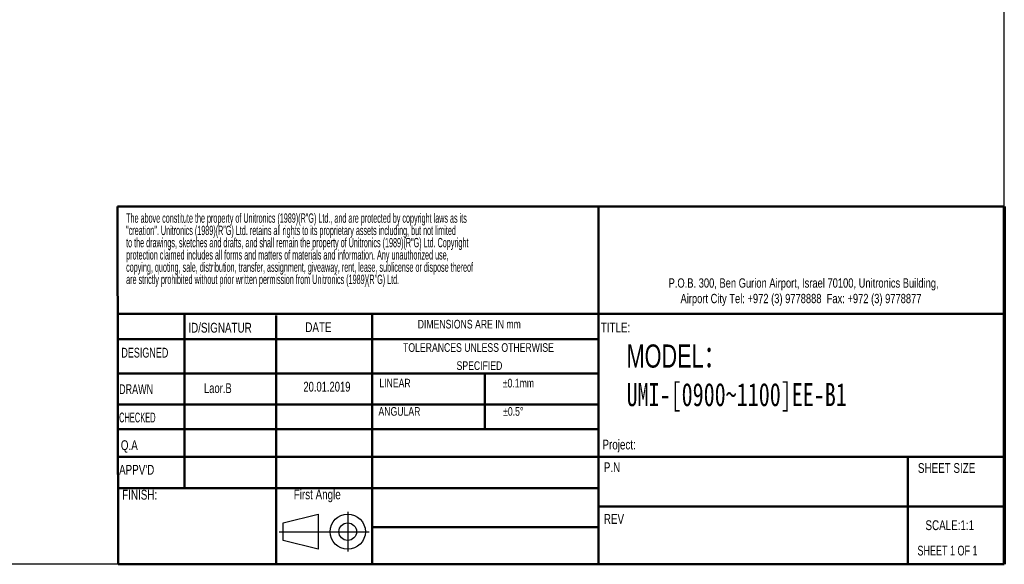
# Model space of a CAD drawing. Header units: millimetres. Extents: x 802 to 9345, y -804 to 1180.
# Tile 183 of 189: x 8515 to 9345, y -804 to -345. Entities that reach past the tile are written whole.
import ezdxf

# ---------------------------------------------------------------- set-up
doc = ezdxf.new("R2010")
doc.units = ezdxf.units.MM
doc.header["$LTSCALE"] = 30.734
doc.layers.get('0').update_dxf_attribs({"linetype": 'CONTINUOUS'})
doc.styles.add('SLDTEXTSTYLE0', font='TXT', dxfattribs={"width": 0.75})
doc.styles.add('SLDTEXTSTYLE1', font='TXT', dxfattribs={"width": 0.686449})
doc.styles.add('SLDTEXTSTYLE2', font='TXT', dxfattribs={"width": 0.6875})
doc.styles.add('SLDTEXTSTYLE3', font='TXT', dxfattribs={"width": 0.482098})
doc.styles.add('SLDTEXTSTYLE4', font='TXT', dxfattribs={"width": 0.551421})
doc.styles.get("Standard").update_dxf_attribs({"font": 'txt', "width": 0.7})

# ---------------------------------------------------------------- blocks, each defined once
blk = doc.blocks.new('Block1')
for p, q in [((294.62, 17.06), (300.62, 18.56)), ((300.62, 18.56), (300.62, 12.56)), ((305.62, 18.94), (305.62, 12.19)), ((294.62, 14.06), (294.62, 17.06)), ((293.98, 15.56), (309.24, 15.56)), ((300.62, 12.56), (294.62, 14.06))]:
    blk.add_line(p, q)
for radius in [3, 1.5]:
    blk.add_circle((305.62, 15.56), radius)
blk = doc.blocks.new('SW_NOTE_0')
at = {"color": 0, "char_height": 1.5875, "attachment_point": 1, "style": 'SLDTEXTSTYLE3'}
for s, insert in [('The above constitute the property of Unitronics (1989)(R"G) Ltd., and are protected by copyright laws as its', (0, 2.05)), ('"creation". Unitronics (1989)(R"G) Ltd. retains all rights to its proprietary assets including, but not limited', (0, -0.04)), ('to the drawings, sketches and drafts, and shall remain the property of Unitronics (1989)(R"G) Ltd. Copyright', (0, -2.12)), ('protection claimed includes all forms and matters of materials and information. Any unauthorized use,', (0, -4.2)), ('copying, quoting, sale, distribution, transfer, assignment, giveaway, rent, lease, sublicense or dispose thereof', (0, -6.29)), ('are strictly prohibited without prior written permission from Unitronics (1989)(R"G) Ltd.', (0, -8.37))]:
    blk.add_mtext(s, dxfattribs=dict(at, insert=insert))
blk = doc.blocks.new('SW_NOTE_1')
at = {"color": 0, "attachment_point": 2, "style": 'SLDTEXTSTYLE0'}
for s, insert, char_height in [('TOLERANCES UNLESS OTHERWISE', (13.54, 1.71), 1.3229), ('SPECIFIED', (13.69, -1.06), 1.323)]:
    blk.add_mtext(s, dxfattribs=dict(at, insert=insert, char_height=char_height))
blk = doc.blocks.new('SW_NOTE_2')
at = {"color": 0, "linetype": 'Continuous', "lineweight": 0, "char_height": 1.5, "attachment_point": 2, "style": 'SLDTEXTSTYLE0'}
for s, insert in [('P.O.B. 300, Ben Gurion Airport, Israel 70100, Unitronics Building,', (29.41, 1.93)), ('Airport City Tel: +972 (3) 9778888  Fax: +972 (3) 9778877', (28.99, -0.57))]:
    blk.add_mtext(s, dxfattribs=dict(at, insert=insert))

msp = doc.modelspace()

# ---------------------------------------------------------------- linework, layer by layer
for p, q in [((9344.5, 790.47), (9344.74, -803.99)), ((9344.74, -804), (801.94, -803.77))]:
    msp.add_line(p, q)
at = {"color": 7, "linetype": 'Continuous', "lineweight": 50}
for p, q in [((8597.18, -502.18), (9344.74, -502.18)), ((8597.18, -502.18), (8597.67, -804)), ((9002.69, -502.18), (9002.69, -804)), ((9344.74, -592.8), (8597.33, -592.8)), ((8653.65, -592.8), (8653.65, -739.86)), ((8731.06, -593.97), (8731.06, -804)), ((8812.05, -804), (8812.05, -592.8)), ((9002.69, -614.2), (8597.36, -614.2)), ((9002.69, -643), (8597.41, -643)), ((8906.88, -643), (8906.88, -689.98)), ((9002.69, -669.05), (8597.45, -669.05)), ((9002.69, -689.98), (8597.49, -689.98)), ((8600.47, -713.25), (8597.52, -713.25)), ((8600.47, -713.25), (9344.74, -713.25)), ((9263.5, -804), (9263.5, -713.25)), ((8812.05, -739.86), (8597.57, -739.86)), ((9344.74, -755.31), (9002.69, -755.31)), ((8597.67, -804), (9344.74, -804))]:
    msp.add_line(p, q, dxfattribs=at)
at = {"color": 7, "linetype": 'Continuous', "lineweight": 70}
msp.add_line((9344.74, -502.18), (9344.74, -804), dxfattribs=at)
at = {"color": 7, "linetype": 'Continuous', "lineweight": 35}
msp.add_line((9344.99, -592.8), (9344.74, -592.8), dxfattribs=at)
at = {"linetype": 'Continuous', "lineweight": 50}
for p, q in [((9002.69, -739.86), (8812.05, -739.86)), ((9002.69, -772.59), (8812.05, -772.59))]:
    msp.add_line(p, q, dxfattribs=at)

# ---------------------------------------------------------------- block references
for name, p, xscale, yscale, zscale in [('SW_NOTE_0', (8604.47, -518.17), 4.961088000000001, 4.961088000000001, 4.961088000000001), ('SW_NOTE_1', (8826.94, -626.91), 5.512320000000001, 5.512320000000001, 5.512320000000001)]:
    msp.add_blockref(name, p, dxfattribs=dict(xscale=xscale, yscale=yscale, zscale=zscale))
at = {"color": 7, "linetype": 'Continuous', "lineweight": 0, "xscale": 5.236704, "yscale": 5.236704, "zscale": 5.236704}
msp.add_blockref('SW_NOTE_2', (9021.73, -572.87), dxfattribs=at)
at = {"color": 7, "linetype": 'Continuous', "xscale": 4.961088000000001, "yscale": 4.961088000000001, "zscale": 4.961088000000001}
msp.add_blockref('Block1', (7275.11, -853.66), dxfattribs=at)

# ---------------------------------------------------------------- texts
at = {"attachment_point": 1}
for s, insert, char_height, style in [('DIMENSIONS ARE IN mm', (8850.32, -597.77), 7.2923, 'SLDTEXTSTYLE0'), ('DESIGNED', (8600.41, -621.34), 8.268, 'SLDTEXTSTYLE1'), ('LINEAR', (8817.98, -647.51), 7.292, 'SLDTEXTSTYLE0'), ('±0.1mm', (8922.09, -647.51), 7.292, 'SLDTEXTSTYLE0'), ('{\\fArial|b0|i0|c0|p34;Laor.B}', (8670.11, -651.26), 8.2685, 'SLDTEXTSTYLE1'), ('{\\fArial|b0|i0|c177|p34;20.01.2019}', (8753.93, -650.04), 8.2685, 'SLDTEXTSTYLE1'), ('ANGULAR', (8817.24, -671.37), 7.292, 'SLDTEXTSTYLE0'), ('±0.5°', (8922.35, -671.37), 7.292, 'SLDTEXTSTYLE0'), ('CHECKED', (8598.51, -676.01), 8.268, 'SLDTEXTSTYLE4'), ('Project:', (9006.13, -698.82), 8.268, 'SLDTEXTSTYLE0'), ('SHEET SIZE', (9272.13, -718.63), 8.268, 'SLDTEXTSTYLE0'), ('FINISH:', (8601.14, -741.14), 8.268, 'SLDTEXTSTYLE0'), ('First Angle', (8745.81, -740.91), 8.2685, 'SLDTEXTSTYLE0'), ('REV', (9007.29, -761.59), 8.268, 'SLDTEXTSTYLE0')]:
    msp.add_mtext(s, dxfattribs=dict(at, insert=insert, char_height=char_height, style=style))
at = {"color": 7, "linetype": 'Continuous', "lineweight": 0, "attachment_point": 1}
for s, insert, char_height, style in [('ID/SIGNATUR', (8656.95, -600.28), 8.2685, 'SLDTEXTSTYLE0'), ('DATE', (8755.55, -599.86), 8.268, 'SLDTEXTSTYLE0'), ('TITLE:', (9004.68, -600.04), 8.268, 'SLDTEXTSTYLE0'), ('DRAWN', (8598.53, -652.15), 8.268, 'SLDTEXTSTYLE1'), ('Q.A', (8600.01, -699.36), 8.268, 'SLDTEXTSTYLE0'), ("APPV'D", (8598.51, -720.1), 8.268, 'SLDTEXTSTYLE0'), ('P.N', (9007.29, -717.98), 8.268, 'SLDTEXTSTYLE0'), ('SCALE:1:1', (9278.51, -766.86), 8.268, 'SLDTEXTSTYLE0'), ('SHEET 1 OF 1', (9271.74, -788.29), 8.2685, 'SLDTEXTSTYLE2')]:
    msp.add_mtext(s, dxfattribs=dict(at, insert=insert, char_height=char_height, style=style))
at = {"lineweight": 0, "insert": (9026.48, -618.55), "char_height": 19.5, "width": 169.3546, "attachment_point": 1}
msp.add_mtext('MODEL{\\fSimSun|b0|i0|c134|p2;：\\fSimSun|b0|i0|c177|p2;\\P\\ffangsong|b0|i0|c0|p0;UMI-[0900~1100]EE-B1}', dxfattribs=at)

doc.saveas('drawing.dxf')
